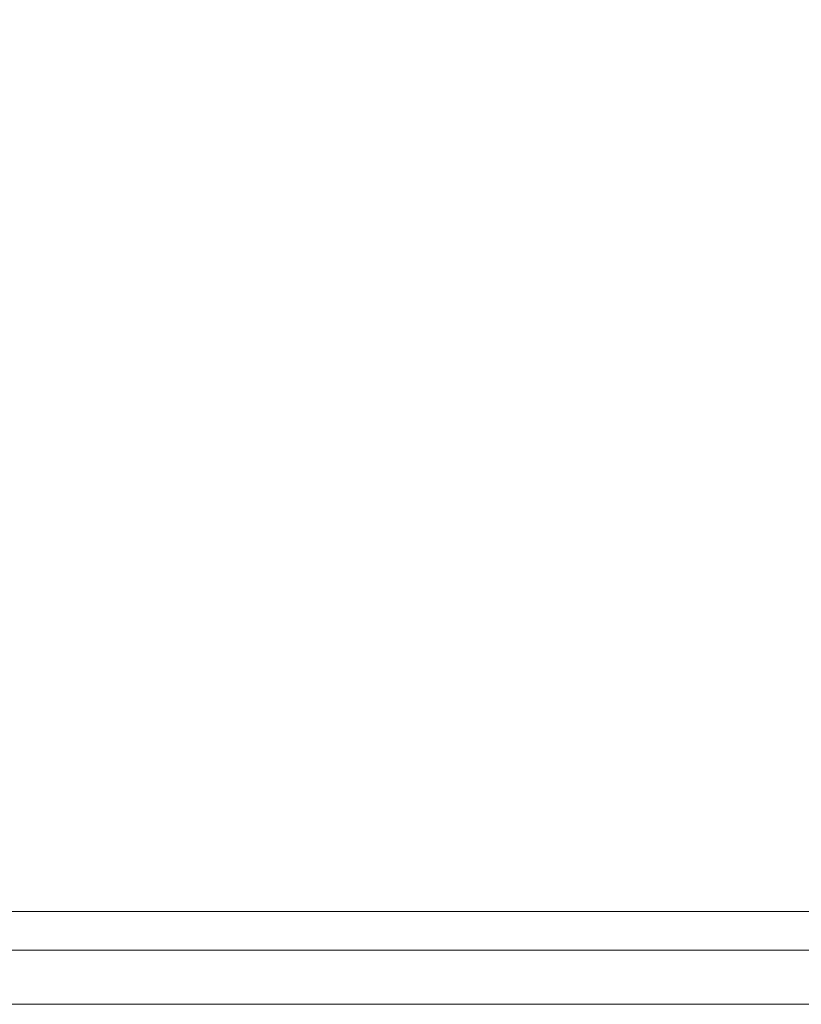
# Model space of a CAD drawing. Header units: millimetres. Extents: x 1865 to 2161, y 1201 to 1385.
# Tile 23 of 40: x 2016 to 2087, y 1201 to 1291. Entities that reach past the tile are written whole.
import ezdxf

# ---------------------------------------------------------------- set-up
doc = ezdxf.new("R2010")
doc.units = ezdxf.units.MM
doc.header["$LTSCALE"] = 25.4
doc.layers.add('Lighting-Moving Light', color=7, linetype='Continuous', lineweight=5)

# ---------------------------------------------------------------- blocks, each defined once
blk = doc.blocks.new('Group-1')
at = {"layer": 'Lighting-Moving Light', "color": 7, "linetype": 'Continuous', "lineweight": 5, "transparency": 33554687}
for points in [[(-107.035, -87.035, -16.5), (107.035, -87.035, -16.5), (107.035, 87.035, -16.5), (-107.035, 87.035, -16.5)], [(103.5, -83.5, -108.466), (-103.5, -83.5, -108.466), (-103.5, 83.5, -108.466), (103.5, 83.5, -108.466)], [(-103.5, -83.5, -108.466), (103.5, -83.5, -108.466), (112, -92, -99.966), (-112, -92, -99.966)], [(107.035, -87.035, -16.5), (-107.035, -87.035, -16.5), (-112, -92, -21.465), (112, -92, -21.465)]]:
    blk.add_3dface(points, dxfattribs=at)
for points, invisible_edges in [([(-112, -92, -99.965), (-112, -92, -99.966), (112, -92, -99.966), (112, -92, -99.965)], 8), ([(112, -92, -21.465), (-112, -92, -21.465), (-112, -92, -99.965)], 8), ([(112, -92, -99.965), (112, -92, -21.465), (-112, -92, -99.965)], 10)]:
    blk.add_3dface(points, dxfattribs=dict(at, invisible_edges=invisible_edges))
at = {"layer": 'Lighting-Moving Light', "color": 0, "flags": 1}
for tag in ['Yoke', '3D_Symbol_Name', 'Weight', 'Weight', 'Wattage', 'Candlepower', 'Body', 'Model_Name', 'Beam_Angle', 'Field_Angle', 'Remarks', 'Beam_Angle_2', 'Field_Angle_2', 'Num_Channels', 'Frame_Size', 'Device_Type', 'FixtureID', 'Frame_Size', 'Base', 'Lens', 'Inst_Type', 'Lamp']:
    blk.add_attdef(tag, (-144.25, -164.904), '', height=0.18, dxfattribs=at)

msp = doc.modelspace()

# ---------------------------------------------------------------- block references
at = {"layer": 'Lighting-Moving Light', "color": 7, "transparency": 33554687}
msp.add_blockref('Group-1', (2012.623, 1292.88), dxfattribs=at)

doc.saveas('drawing.dxf')
